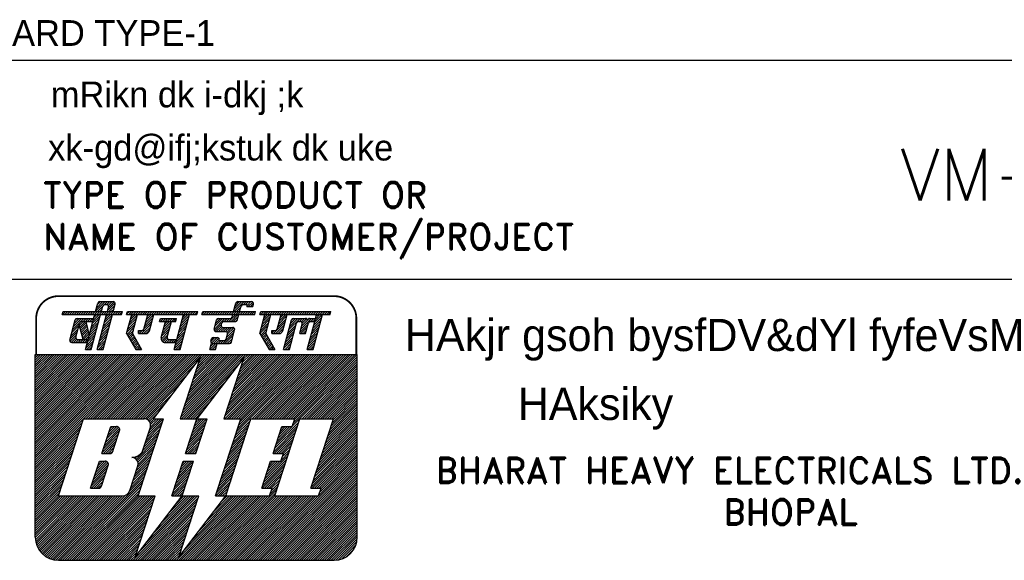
# Model space of a CAD drawing. Extents: x -26640 to -26430, y -165 to -17.
# Tile 4 of 7: x -26520 to -26482, y -142 to -121. Entities that reach past the tile are written whole.
import ezdxf
from ezdxf.enums import TextEntityAlignment as Align

# ---------------------------------------------------------------- set-up
doc = ezdxf.new("R2010")
doc.units = 0
doc.header["$MEASUREMENT"] = 0
doc.layers.get('0').update_dxf_attribs({"linetype": 'CONTINUOUS'})
doc.layers.add('TEXT', color=2, linetype='CONTINUOUS')
doc.styles.add('HINDI', font='hindi')
doc.styles.add('ROMAND', font='romand')
doc.styles.add('ROMANS', font='romans.shx')

# ---------------------------------------------------------------- blocks, each defined once
blk = doc.blocks.new('*X17')
at = {"color": 0}
for p, q in [((31.687, 28.505), (32.282, 29.1)), ((31.752, 28.747), (32.105, 29.1)), ((31.817, 28.988), (31.928, 29.1)), ((31.493, 27.781), (32.121, 28.409)), ((31.558, 28.022), (32.186, 28.651)), ((31.622, 28.264), (32.251, 28.892)), ((31.299, 27.056), (31.927, 27.685)), ((31.364, 27.298), (31.992, 27.926)), ((31.428, 27.539), (32.057, 28.168)), ((31.163, 26.39), (31.733, 26.96)), ((31.17, 26.573), (31.798, 27.202)), ((31.234, 26.815), (31.863, 27.443)), ((31.34, 26.39), (31.669, 26.719)), ((31.517, 26.39), (31.604, 26.477))]:
    blk.add_line(p, q, dxfattribs=at)
blk = doc.blocks.new('*X16')
at = {"color": 0}
for p, q in [((29.627, 27.682), (30.255, 28.31)), ((29.691, 27.924), (30.558, 28.79)), ((29.756, 28.165), (30.381, 28.79)), ((29.821, 28.407), (30.204, 28.79)), ((29.885, 28.648), (30.027, 28.79)), ((30.505, 28.56), (30.735, 28.79)), ((30.56, 27.731), (31.188, 28.36)), ((30.625, 27.973), (31.442, 28.79)), ((30.661, 28.54), (30.911, 28.79)), ((30.689, 28.214), (31.141, 28.666)), ((30.734, 28.436), (31.068, 28.77)), ((31.147, 28.672), (31.261, 28.787)), ((31.388, 28.56), (31.618, 28.79)), ((31.565, 28.56), (31.752, 28.747)), ((29.433, 26.958), (30.061, 27.586)), ((29.497, 27.199), (30.126, 27.828)), ((29.562, 27.441), (30.19, 28.069)), ((30.625, 27.62), (31.124, 28.118)), ((30.802, 27.62), (31.059, 27.877)), ((30.979, 27.62), (30.994, 27.635)), ((29.303, 26.475), (29.931, 27.103)), ((29.368, 26.716), (29.996, 27.345)), ((29.395, 26.39), (29.867, 26.862)), ((29.572, 26.39), (29.802, 26.62))]:
    blk.add_line(p, q, dxfattribs=at)
blk = doc.blocks.new('*X15')
at = {"color": 0}
for p, q in [((27.698, 28.582), (28.216, 29.1)), ((27.762, 28.823), (28.039, 29.1)), ((27.827, 29.064), (27.863, 29.1)), ((28.952, 28.599), (29.454, 29.1)), ((29.017, 28.84), (29.277, 29.1)), ((29.082, 29.082), (29.1, 29.1)), ((27.504, 27.857), (28.132, 28.485)), ((27.568, 28.099), (28.197, 28.727)), ((27.633, 28.34), (28.261, 28.968)), ((28.504, 27.62), (29.386, 28.503)), ((28.823, 28.116), (29.451, 28.744)), ((28.888, 28.357), (29.516, 28.986)), ((27.441, 27.618), (28.067, 28.244)), ((27.506, 27.506), (28.002, 28.002)), ((27.571, 27.394), (27.938, 27.761)), ((27.635, 27.282), (27.927, 27.573)), ((28.356, 27.649), (28.557, 27.85)), ((28.356, 27.825), (28.38, 27.85)), ((28.681, 27.62), (29.322, 28.261)), ((28.857, 27.62), (29.257, 28.02)), ((29.082, 27.667), (29.172, 27.758)), ((27.7, 27.17), (27.992, 27.461)), ((27.765, 27.058), (28.056, 27.349)), ((27.829, 26.946), (28.121, 27.237)), ((27.894, 26.833), (28.186, 27.125)), ((27.959, 26.721), (28.25, 27.013)), ((28.024, 26.609), (28.315, 26.901)), ((28.088, 26.497), (28.38, 26.789)), ((28.158, 26.39), (28.445, 26.677)), ((28.335, 26.39), (28.509, 26.565)), ((28.511, 26.39), (28.574, 26.453))]:
    blk.add_line(p, q, dxfattribs=at)
blk = doc.blocks.new('*X14')
at = {"color": 0}
for p, q in [((27.479, 29.247), (27.562, 29.33)), ((27.509, 29.1), (27.739, 29.33)), ((27.686, 29.1), (27.916, 29.33)), ((27.863, 29.1), (28.093, 29.33)), ((28.039, 29.1), (28.269, 29.33)), ((28.216, 29.1), (28.446, 29.33)), ((28.393, 29.1), (28.623, 29.33)), ((28.57, 29.1), (28.8, 29.33)), ((28.746, 29.1), (28.976, 29.33)), ((28.923, 29.1), (29.153, 29.33)), ((29.1, 29.1), (29.33, 29.33)), ((29.277, 29.1), (29.507, 29.33)), ((29.454, 29.1), (29.684, 29.33)), ((29.63, 29.1), (29.86, 29.33)), ((29.807, 29.1), (30.037, 29.33)), ((29.984, 29.1), (30.214, 29.33)), ((30.161, 29.1), (30.391, 29.33)), ((30.337, 29.1), (30.567, 29.33)), ((30.514, 29.1), (30.744, 29.33)), ((30.691, 29.1), (30.921, 29.33)), ((30.868, 29.1), (31.098, 29.33)), ((31.045, 29.1), (31.275, 29.33)), ((31.221, 29.1), (31.451, 29.33)), ((31.398, 29.1), (31.628, 29.33)), ((31.575, 29.1), (31.805, 29.33)), ((31.752, 29.1), (31.982, 29.33)), ((31.928, 29.1), (32.158, 29.33)), ((32.105, 29.1), (32.335, 29.33)), ((32.282, 29.1), (32.512, 29.33)), ((32.459, 29.1), (32.689, 29.33)), ((32.636, 29.1), (32.866, 29.33)), ((32.812, 29.1), (32.932, 29.22))]:
    blk.add_line(p, q, dxfattribs=at)
blk = doc.blocks.new('*X13')
at = {"color": 0}
for p, q in [((25.024, 28.56), (25.564, 29.1)), ((25.201, 28.56), (25.741, 29.1)), ((25.323, 29.035), (25.388, 29.1)), ((23.882, 27.948), (24.724, 28.79)), ((23.924, 27.813), (24.445, 28.334)), ((23.946, 28.188), (24.547, 28.79)), ((24.01, 28.43), (24.371, 28.79)), ((24.075, 28.671), (24.19, 28.787)), ((24.671, 28.56), (24.901, 28.79)), ((24.848, 28.56), (25.078, 28.79)), ((25.378, 28.56), (25.757, 28.939)), ((25.556, 28.561), (25.692, 28.697)), ((24.058, 27.77), (24.453, 28.166)), ((24.234, 27.77), (24.565, 28.101)), ((24.411, 27.77), (24.741, 28.1)), ((24.552, 26.85), (25.433, 27.731)), ((24.588, 27.77), (24.918, 28.1)), ((24.765, 27.77), (25.095, 28.1)), ((24.87, 27.344), (25.486, 27.961)), ((24.896, 27.724), (25.272, 28.1)), ((24.934, 27.586), (25.422, 28.073)), ((23.633, 26.992), (23.951, 27.31)), ((23.691, 27.227), (23.759, 27.294)), ((23.696, 26.878), (24.128, 27.31)), ((23.845, 26.85), (24.256, 27.261)), ((24.022, 26.85), (24.29, 27.118)), ((24.198, 26.85), (24.428, 27.08)), ((24.375, 26.85), (24.605, 27.08)), ((24.729, 26.85), (25.369, 27.49)), ((24.905, 26.85), (25.304, 27.248)), ((25.082, 26.85), (25.239, 27.007))]:
    blk.add_line(p, q, dxfattribs=at)
blk = doc.blocks.new('*X12')
at = {"color": 0}
for p, q in [((22.95, 29.137), (23.143, 29.33)), ((23.09, 29.1), (23.32, 29.33)), ((23.266, 29.1), (23.496, 29.33)), ((23.443, 29.1), (23.673, 29.33)), ((23.62, 29.1), (23.85, 29.33)), ((23.797, 29.1), (24.027, 29.33)), ((23.973, 29.1), (24.203, 29.33)), ((24.15, 29.1), (24.38, 29.33)), ((24.327, 29.1), (24.557, 29.33)), ((24.504, 29.1), (24.734, 29.33)), ((24.681, 29.1), (24.911, 29.33)), ((24.857, 29.1), (25.087, 29.33)), ((25.034, 29.1), (25.264, 29.33)), ((25.211, 29.1), (25.441, 29.33)), ((25.388, 29.1), (25.618, 29.33)), ((25.564, 29.1), (25.794, 29.33)), ((25.741, 29.1), (25.971, 29.33)), ((25.918, 29.1), (26.148, 29.33)), ((26.095, 29.1), (26.325, 29.33)), ((26.272, 29.1), (26.502, 29.33)), ((26.448, 29.1), (26.678, 29.33)), ((26.625, 29.1), (26.855, 29.33)), ((26.802, 29.1), (27.032, 29.33)), ((26.979, 29.1), (27.076, 29.197))]:
    blk.add_line(p, q, dxfattribs=at)
blk = doc.blocks.new('*X11')
at = {"color": 0}
for p, q in [((25.441, 29.33), (26.211, 30.1)), ((25.452, 29.518), (26.034, 30.1)), ((25.517, 29.759), (25.857, 30.1)), ((25.582, 30.002), (25.671, 30.091)), ((26.158, 29.87), (26.388, 30.1)), ((26.334, 29.87), (26.564, 30.1)), ((26.443, 29.802), (26.741, 30.1)), ((26.538, 29.72), (26.886, 30.068)), ((26.715, 29.72), (26.942, 29.948)), ((25.618, 29.33), (25.951, 29.663)), ((25.794, 29.33), (25.886, 29.422))]:
    blk.add_line(p, q, dxfattribs=at)
blk = doc.blocks.new('*X10')
at = {"color": 0}
for p, q in [((23.562, 26.39), (24.022, 26.85)), ((23.602, 26.607), (23.845, 26.85)), ((23.667, 26.849), (23.696, 26.878)), ((23.738, 26.39), (24.101, 26.753)), ((23.915, 26.39), (24.036, 26.511))]:
    blk.add_line(p, q, dxfattribs=at)
blk = doc.blocks.new('*X9')
at = {"color": 0}
for p, q in [((17.094, 29.115), (17.309, 29.33)), ((17.256, 29.1), (17.486, 29.33)), ((17.433, 29.1), (17.663, 29.33)), ((17.61, 29.1), (17.84, 29.33)), ((17.786, 29.1), (18.016, 29.33)), ((17.963, 29.1), (18.193, 29.33)), ((18.14, 29.1), (18.37, 29.33)), ((18.317, 29.1), (18.547, 29.33)), ((18.493, 29.1), (18.723, 29.33)), ((18.67, 29.1), (18.9, 29.33)), ((18.847, 29.1), (19.077, 29.33)), ((19.024, 29.1), (19.254, 29.33)), ((19.201, 29.1), (19.431, 29.33)), ((19.377, 29.1), (19.607, 29.33)), ((19.554, 29.1), (19.784, 29.33)), ((19.731, 29.1), (19.961, 29.33)), ((19.908, 29.1), (20.138, 29.33)), ((20.084, 29.1), (20.314, 29.33)), ((20.261, 29.1), (20.491, 29.33)), ((20.438, 29.1), (20.668, 29.33)), ((20.615, 29.1), (20.845, 29.33)), ((20.791, 29.1), (21.021, 29.33)), ((20.968, 29.1), (21.198, 29.33)), ((21.145, 29.1), (21.375, 29.33)), ((21.322, 29.1), (21.552, 29.33)), ((21.499, 29.1), (21.729, 29.33)), ((21.675, 29.1), (21.905, 29.33)), ((21.852, 29.1), (22.082, 29.33)), ((22.029, 29.1), (22.259, 29.33)), ((22.206, 29.1), (22.436, 29.33)), ((22.382, 29.1), (22.611, 29.329)), ((19.698, 28.713), (19.774, 28.79)), ((19.721, 28.56), (19.951, 28.79)), ((19.898, 28.56), (20.128, 28.79)), ((20.075, 28.56), (20.305, 28.79)), ((20.251, 28.56), (20.481, 28.79)), ((20.428, 28.56), (20.658, 28.79)), ((20.605, 28.56), (20.835, 28.79)), ((20.782, 28.56), (20.952, 28.73))]:
    blk.add_line(p, q, dxfattribs=at)
blk = doc.blocks.new('*X8')
at = {"color": 0}
for p, q in [((17.312, 28.449), (17.941, 29.077)), ((17.377, 28.691), (17.786, 29.1)), ((17.442, 28.932), (17.61, 29.1)), ((18.567, 28.466), (19.195, 29.095)), ((18.631, 28.708), (19.024, 29.1)), ((18.696, 28.949), (18.847, 29.1)), ((21.386, 28.634), (21.852, 29.1)), ((21.451, 28.876), (21.675, 29.1)), ((17.118, 27.725), (17.746, 28.353)), ((17.183, 27.966), (17.811, 28.594)), ((17.247, 28.208), (17.876, 28.836)), ((18.251, 27.62), (19.001, 28.37)), ((18.437, 27.983), (19.066, 28.612)), ((18.502, 28.225), (19.13, 28.853)), ((19.938, 27.893), (20.566, 28.521)), ((20.002, 28.134), (20.428, 28.56)), ((20.067, 28.376), (20.251, 28.56)), ((21.128, 27.668), (21.756, 28.297)), ((21.192, 27.91), (21.821, 28.538)), ((21.257, 28.151), (21.885, 28.78)), ((21.322, 28.393), (21.95, 29.021)), ((17.127, 27.556), (17.682, 28.112)), ((17.191, 27.444), (17.617, 27.87)), ((17.256, 27.332), (17.552, 27.629)), ((18.006, 27.728), (18.127, 27.85)), ((18.074, 27.62), (18.305, 27.851)), ((18.428, 27.62), (18.936, 28.129)), ((18.607, 27.622), (18.872, 27.887)), ((19.773, 27.197), (20.372, 27.797)), ((19.808, 27.41), (20.437, 28.038)), ((19.819, 27.067), (20.307, 27.555)), ((19.873, 27.651), (20.501, 28.28)), ((20.92, 26.93), (21.562, 27.572)), ((20.998, 27.185), (21.627, 27.814)), ((21.063, 27.427), (21.691, 28.055)), ((17.321, 27.22), (17.612, 27.512)), ((17.385, 27.108), (17.677, 27.4)), ((17.45, 26.996), (17.742, 27.288)), ((17.515, 26.884), (17.807, 27.176)), ((17.58, 26.772), (17.871, 27.064)), ((17.644, 26.66), (17.936, 26.952)), ((17.709, 26.548), (18.001, 26.839)), ((19.907, 26.978), (20.247, 27.318)), ((20.038, 26.932), (20.301, 27.195)), ((20.212, 26.93), (20.442, 27.16)), ((20.389, 26.93), (20.619, 27.16)), ((20.566, 26.93), (20.796, 27.16)), ((20.743, 26.93), (20.973, 27.16)), ((20.804, 26.461), (21.433, 27.089)), ((20.869, 26.702), (21.497, 27.331)), ((20.91, 26.39), (21.368, 26.848)), ((17.774, 26.436), (18.065, 26.727)), ((17.905, 26.39), (18.13, 26.615)), ((18.081, 26.39), (18.195, 26.503)), ((18.258, 26.39), (18.259, 26.391)), ((21.087, 26.39), (21.303, 26.606))]:
    blk.add_line(p, q, dxfattribs=at)
blk = doc.blocks.new('*X7')
at = {"color": 0}
for p, q in [((13.409, 28.259), (13.711, 28.56)), ((13.448, 28.121), (13.888, 28.56)), ((13.462, 28.488), (13.512, 28.538)), ((13.487, 27.983), (13.945, 28.441)), ((13.526, 27.845), (13.98, 28.299)), ((13.565, 27.707), (14.015, 28.157)), ((13.604, 27.57), (14.05, 28.015)), ((13.643, 27.432), (14.085, 27.873)), ((13.682, 27.294), (14.12, 27.731)), ((13.725, 27.16), (14.155, 27.59)), ((13.902, 27.16), (14.168, 27.426)), ((14.079, 27.16), (14.103, 27.184))]:
    blk.add_line(p, q, dxfattribs=at)
blk = doc.blocks.new('*X6')
at = {"color": 0}
for p, q in [((12.909, 27.935), (13.462, 28.488)), ((12.974, 28.177), (13.587, 28.79)), ((13.039, 28.418), (13.41, 28.79)), ((13.104, 28.66), (13.232, 28.788)), ((13.512, 28.538), (13.764, 28.79)), ((13.711, 28.56), (13.941, 28.79)), ((13.888, 28.56), (14.118, 28.79)), ((14.064, 28.56), (14.294, 28.79)), ((14.241, 28.56), (14.471, 28.79)), ((14.418, 28.56), (14.491, 28.633)), ((12.715, 27.211), (13.259, 27.755)), ((12.78, 27.452), (13.324, 27.997)), ((12.845, 27.694), (13.389, 28.238)), ((12.699, 27.018), (13.195, 27.514)), ((12.794, 26.936), (13.147, 27.289)), ((12.965, 26.93), (13.217, 27.182)), ((13.141, 26.93), (13.371, 27.16)), ((13.318, 26.93), (13.548, 27.16)), ((13.495, 26.93), (13.725, 27.16)), ((13.672, 26.93), (13.902, 27.16)), ((13.849, 26.93), (14.079, 27.16)), ((14.025, 26.93), (14.038, 26.943))]:
    blk.add_line(p, q, dxfattribs=at)
blk = doc.blocks.new('*X5')
at = {"color": 0}
for p, q in [((12.129, 29.1), (12.359, 29.33)), ((12.154, 29.301), (12.183, 29.33)), ((12.306, 29.1), (12.536, 29.33)), ((12.483, 29.1), (12.713, 29.33)), ((12.66, 29.1), (12.89, 29.33)), ((12.837, 29.1), (13.067, 29.33)), ((13.013, 29.1), (13.243, 29.33)), ((13.19, 29.1), (13.42, 29.33)), ((13.367, 29.1), (13.597, 29.33)), ((13.544, 29.1), (13.774, 29.33)), ((13.72, 29.1), (13.95, 29.33)), ((13.897, 29.1), (14.127, 29.33)), ((14.074, 29.1), (14.304, 29.33)), ((14.251, 29.1), (14.481, 29.33)), ((14.428, 29.1), (14.658, 29.33)), ((14.604, 29.1), (14.834, 29.33)), ((14.781, 29.1), (15.011, 29.33)), ((14.958, 29.1), (15.188, 29.33)), ((15.135, 29.1), (15.365, 29.33)), ((15.311, 29.1), (15.541, 29.33)), ((15.488, 29.1), (15.718, 29.33)), ((15.665, 29.1), (15.895, 29.33)), ((15.842, 29.1), (16.072, 29.33)), ((16.019, 29.1), (16.249, 29.33)), ((16.195, 29.1), (16.425, 29.33)), ((16.372, 29.1), (16.602, 29.33)), ((16.549, 29.1), (16.755, 29.306))]:
    blk.add_line(p, q, dxfattribs=at)
blk = doc.blocks.new('*X4')
at = {"color": 0}
for p, q in [((14.685, 29.358), (15.428, 30.1)), ((14.75, 29.599), (15.251, 30.1)), ((14.815, 29.841), (15.074, 30.1)), ((15.372, 29.868), (15.604, 30.1)), ((15.551, 29.87), (15.781, 30.1)), ((15.618, 29.407), (16.21, 29.999)), ((15.667, 29.809), (15.958, 30.1)), ((15.683, 29.648), (16.124, 30.089)), ((14.834, 29.33), (15.249, 29.745)), ((15.011, 29.33), (15.184, 29.503)), ((15.718, 29.33), (16.182, 29.794)), ((15.895, 29.33), (16.117, 29.552))]:
    blk.add_line(p, q, dxfattribs=at)
blk = doc.blocks.new('*X3')
at = {"color": 0}
for p, q in [((14.491, 28.633), (14.958, 29.1)), ((14.556, 28.875), (14.781, 29.1)), ((15.36, 28.441), (15.988, 29.069)), ((15.424, 28.683), (15.842, 29.1)), ((15.489, 28.924), (15.665, 29.1)), ((14.232, 27.667), (14.861, 28.296)), ((14.297, 27.909), (14.925, 28.537)), ((14.362, 28.15), (14.99, 28.779)), ((14.426, 28.392), (15.055, 29.02)), ((15.165, 27.717), (15.794, 28.345)), ((15.23, 27.958), (15.859, 28.586)), ((15.295, 28.2), (15.923, 28.828)), ((14.038, 26.943), (14.667, 27.571)), ((14.103, 27.184), (14.731, 27.813)), ((14.168, 27.426), (14.796, 28.054)), ((14.971, 26.992), (15.6, 27.621)), ((15.036, 27.234), (15.664, 27.862)), ((15.101, 27.475), (15.729, 28.103)), ((13.909, 26.46), (14.537, 27.088)), ((13.973, 26.701), (14.602, 27.33)), ((14.016, 26.39), (14.472, 26.847)), ((14.842, 26.509), (15.47, 27.138)), ((14.9, 26.39), (15.406, 26.896)), ((14.907, 26.751), (15.535, 27.379)), ((14.192, 26.39), (14.408, 26.605)), ((15.076, 26.39), (15.341, 26.655)), ((15.253, 26.39), (15.276, 26.413))]:
    blk.add_line(p, q, dxfattribs=at)
blk = doc.blocks.new('*X2')
at = {"color": 0}
for p, q in [((10, 17.425), (18.575, 26)), ((10, 17.601), (18.399, 26)), ((10, 17.778), (18.222, 26)), ((10, 17.955), (18.045, 26)), ((10, 18.132), (17.868, 26)), ((10, 18.309), (17.691, 26)), ((10, 18.485), (17.515, 26)), ((10, 18.662), (17.338, 26)), ((10, 18.839), (17.161, 26)), ((10, 19.016), (16.984, 26)), ((10, 19.192), (16.808, 26)), ((10, 19.369), (16.631, 26)), ((10, 19.546), (16.454, 26)), ((10, 19.723), (16.277, 26)), ((10, 19.899), (16.101, 26)), ((10, 20.076), (15.924, 26)), ((10, 20.253), (15.747, 26)), ((10, 20.43), (15.57, 26)), ((10, 20.607), (15.393, 26)), ((10, 20.783), (15.217, 26)), ((10, 20.96), (15.04, 26)), ((10, 21.137), (14.863, 26)), ((10, 21.314), (14.686, 26)), ((10, 21.49), (14.51, 26)), ((10, 21.667), (14.333, 26)), ((10, 21.844), (14.156, 26)), ((10, 22.021), (13.979, 26)), ((10, 22.198), (13.802, 26)), ((10, 22.374), (13.626, 26)), ((10, 22.551), (13.449, 26)), ((10, 22.728), (13.272, 26)), ((10, 22.905), (13.095, 26)), ((10, 23.081), (12.919, 26)), ((10, 23.258), (12.742, 26)), ((10, 23.435), (12.565, 26)), ((10, 23.612), (12.388, 26)), ((10, 23.789), (12.211, 26)), ((10, 23.965), (12.035, 26)), ((10, 24.142), (11.858, 26)), ((10, 24.319), (11.681, 26)), ((10, 24.496), (11.504, 26)), ((10, 24.672), (11.328, 26)), ((10, 24.849), (11.151, 26)), ((10, 25.026), (10.974, 26)), ((10, 25.203), (10.797, 26)), ((10, 25.38), (10.62, 26)), ((10, 25.556), (10.444, 26)), ((10, 25.733), (10.267, 26)), ((10, 25.91), (10.09, 26)), ((13.752, 21), (18.752, 26)), ((13.929, 21), (18.929, 26)), ((14.106, 21), (19.106, 26)), ((14.282, 21), (19.282, 26)), ((14.459, 21), (19.459, 26)), ((14.636, 21), (19.636, 26)), ((14.813, 21), (19.813, 26)), ((14.99, 21), (19.99, 26)), ((15.166, 21), (20.166, 26)), ((15.343, 21), (20.343, 26)), ((15.52, 21), (20.52, 26)), ((15.697, 21), (20.697, 26)), ((15.873, 21), (20.873, 26)), ((16.05, 21), (21.05, 26)), ((16.227, 21), (21.227, 26)), ((16.404, 21), (21.404, 26)), ((16.581, 21), (21.581, 26)), ((16.757, 21), (21.757, 26)), ((16.934, 21), (21.934, 26)), ((17.111, 21), (22.111, 26)), ((17.288, 21), (22.288, 26)), ((17.464, 21), (22.464, 26)), ((17.641, 21), (22.641, 26)), ((17.818, 21), (22.818, 26)), ((17.995, 21), (22.995, 26)), ((21.285, 21.108), (26.177, 26)), ((21.354, 21), (26.354, 26)), ((21.37, 21.37), (26, 26)), ((21.455, 21.631), (25.823, 26)), ((21.54, 21.893), (25.646, 26)), ((21.625, 22.155), (25.47, 26)), ((21.71, 22.417), (25.293, 26)), ((21.795, 22.679), (25.116, 26)), ((21.88, 22.941), (24.939, 26)), ((21.965, 23.203), (24.763, 26)), ((22.05, 23.464), (24.586, 26)), ((22.135, 23.726), (24.409, 26)), ((22.22, 23.988), (24.232, 26)), ((22.306, 24.25), (24.055, 26)), ((22.391, 24.512), (23.879, 26)), ((22.476, 24.774), (23.702, 26)), ((22.561, 25.036), (23.525, 26)), ((22.646, 25.298), (23.348, 26)), ((22.731, 25.559), (23.172, 26)), ((24.704, 21.169), (29.536, 26)), ((24.712, 21), (29.712, 26)), ((24.789, 21.431), (29.359, 26)), ((24.875, 21.693), (29.182, 26)), ((24.889, 21), (29.889, 26)), ((24.96, 21.954), (29.005, 26)), ((25.045, 22.216), (28.828, 26)), ((25.066, 21), (30.066, 26)), ((25.13, 22.478), (28.652, 26)), ((25.215, 22.74), (28.475, 26)), ((25.243, 21), (30.243, 26)), ((25.3, 23.002), (28.298, 26)), ((25.385, 23.264), (28.121, 26)), ((25.419, 21), (30.419, 26)), ((25.47, 23.526), (27.945, 26)), ((25.555, 23.787), (27.768, 26)), ((25.596, 21), (30.596, 26)), ((25.609, 19.952), (31.657, 26)), ((25.64, 24.049), (27.591, 26)), ((25.694, 20.214), (31.48, 26)), ((25.725, 24.311), (27.414, 26)), ((25.773, 21), (30.773, 26)), ((25.779, 20.476), (31.303, 26)), ((25.81, 24.573), (27.237, 26)), ((25.864, 20.738), (31.127, 26)), ((25.896, 24.835), (27.061, 26)), ((25.949, 21), (30.95, 26)), ((25.981, 25.097), (26.884, 26)), ((26.066, 25.359), (26.707, 26)), ((26.151, 25.62), (26.53, 26)), ((26.834, 21), (31.834, 26)), ((27.01, 21), (32.01, 26)), ((27.187, 21), (32.187, 26)), ((27.364, 21), (32.364, 26)), ((27.541, 21), (32.541, 26)), ((27.718, 21), (32.718, 26)), ((27.894, 21), (32.894, 26)), ((28.071, 21), (33.071, 26)), ((28.248, 21), (33.248, 26)), ((28.425, 21), (33.425, 26)), ((28.601, 21), (33.601, 26)), ((28.778, 21), (33.778, 26)), ((28.955, 21), (33.955, 26)), ((29.132, 21), (34.132, 26)), ((29.309, 21), (34.309, 26)), ((29.485, 21), (34.485, 26)), ((29.662, 21), (34.662, 26)), ((29.839, 21), (34.839, 26)), ((21.53, 21), (25.905, 25.375)), ((29.959, 20.413), (35, 25.454)), ((30.016, 21), (35, 25.984)), ((30.044, 20.675), (35, 25.631)), ((30.129, 20.936), (35, 25.808)), ((30.723, 21), (35, 25.277)), ((18.172, 21), (22.369, 25.198)), ((21.707, 21), (25.323, 24.616)), ((30.899, 21), (35, 25.101)), ((31.076, 21), (35, 24.924)), ((31.253, 21), (35, 24.747)), ((31.43, 21), (35, 24.57)), ((18.348, 21), (21.787, 24.439)), ((21.884, 21), (24.741, 23.857)), ((31.607, 21), (35, 24.393)), ((31.783, 21), (35, 24.217)), ((31.96, 21), (35, 24.04)), ((32.137, 21), (35, 23.863)), ((18.521, 20.996), (21.205, 23.68)), ((22.061, 21), (24.159, 23.098)), ((32.314, 21), (35, 23.686)), ((32.49, 21), (35, 23.51)), ((32.667, 21), (35, 23.333)), ((32.844, 21), (35, 23.156)), ((33.021, 21), (35, 22.979)), ((18.661, 20.959), (20.623, 22.921)), ((22.237, 21), (23.577, 22.34)), ((32.871, 20.143), (35, 22.272)), ((32.956, 20.405), (35, 22.449)), ((33.041, 20.667), (35, 22.626)), ((33.126, 20.929), (35, 22.802)), ((18.771, 20.892), (20.041, 22.163)), ((22.414, 21), (22.995, 21.581)), ((32.531, 19.096), (35, 21.565)), ((32.616, 19.358), (35, 21.742)), ((32.701, 19.619), (35, 21.919)), ((32.786, 19.881), (35, 22.095)), ((10, 17.248), (13.748, 20.996)), ((10, 17.071), (13.663, 20.734)), ((18.684, 19.568), (19.869, 20.753)), ((18.769, 19.83), (19.939, 21)), ((18.854, 20.092), (19.763, 21)), ((18.859, 20.803), (19.459, 21.404)), ((18.923, 20.691), (19.232, 21)), ((18.939, 20.354), (19.586, 21)), ((18.959, 20.55), (19.409, 21)), ((22.104, 19.629), (23.289, 20.814)), ((22.189, 19.891), (23.298, 21)), ((22.274, 20.153), (23.121, 21)), ((22.359, 20.415), (22.945, 21)), ((22.444, 20.677), (22.768, 21)), ((22.53, 20.939), (22.591, 21)), ((25.524, 19.69), (26.709, 20.875)), ((28.689, 18.966), (30.466, 20.743)), ((32.105, 17.786), (35, 20.681)), ((32.19, 18.048), (35, 20.858)), ((32.276, 18.31), (35, 21.035)), ((32.361, 18.572), (35, 21.211)), ((32.446, 18.834), (35, 21.388)), ((10, 16.894), (13.578, 20.472)), ((10, 16.718), (13.493, 20.211)), ((10, 16.541), (13.408, 19.949)), ((18.429, 18.783), (19.614, 19.968)), ((18.514, 19.044), (19.699, 20.229)), ((18.599, 19.306), (19.784, 20.491)), ((21.849, 18.844), (23.034, 20.029)), ((21.934, 19.106), (23.119, 20.291)), ((22.019, 19.367), (23.204, 20.552)), ((25.269, 18.905), (26.454, 20.09)), ((25.354, 19.167), (26.539, 20.352)), ((25.439, 19.428), (26.624, 20.614)), ((28.518, 18.442), (30.296, 20.22)), ((28.553, 18.3), (30.211, 19.958)), ((28.604, 18.704), (30.381, 20.482)), ((28.774, 19.228), (29.946, 20.4)), ((28.859, 19.49), (29.769, 20.4)), ((28.944, 19.751), (29.592, 20.4)), ((29.029, 20.013), (29.416, 20.4)), ((29.114, 20.275), (29.239, 20.4)), ((31.765, 16.739), (35, 19.974)), ((31.85, 17.001), (35, 20.151)), ((31.935, 17.263), (35, 20.328)), ((32.02, 17.525), (35, 20.504)), ((10, 16.364), (13.323, 19.687)), ((10, 16.187), (13.238, 19.425)), ((10, 16.01), (13.153, 19.163)), ((17.847, 17.847), (19.444, 19.444)), ((17.922, 17.745), (19.359, 19.182)), ((18.344, 18.521), (19.529, 19.706)), ((21.679, 18.32), (22.864, 19.505)), ((21.764, 18.582), (22.949, 19.767)), ((21.836, 18.3), (22.779, 19.243)), ((25.013, 18.119), (26.199, 19.304)), ((25.099, 18.381), (26.284, 19.566)), ((25.184, 18.643), (26.369, 19.828)), ((28.73, 18.3), (30.126, 19.696)), ((28.907, 18.3), (30.041, 19.434)), ((29.083, 18.3), (29.956, 19.172)), ((31.425, 15.692), (35, 19.267)), ((31.51, 15.953), (35, 19.444)), ((31.595, 16.215), (35, 19.62)), ((31.68, 16.477), (35, 19.797)), ((10, 15.834), (13.068, 18.901)), ((10, 15.657), (12.982, 18.639)), ((10, 15.48), (12.897, 18.377)), ((17.919, 17.211), (19.104, 18.396)), ((17.972, 17.619), (19.274, 18.92)), ((17.984, 17.454), (19.189, 18.658)), ((22.012, 18.3), (22.694, 18.981)), ((22.189, 18.3), (22.609, 18.719)), ((22.366, 18.3), (22.523, 18.458)), ((24.758, 17.334), (25.943, 18.519)), ((24.843, 17.595), (26.028, 18.781)), ((24.928, 17.857), (26.113, 19.042)), ((29.108, 17.794), (29.7, 18.387)), ((29.193, 18.056), (29.785, 18.649)), ((29.26, 18.3), (29.871, 18.91)), ((31.51, 15.6), (35, 19.09)), ((31.687, 15.6), (35, 18.913)), ((31.863, 15.6), (35, 18.737)), ((32.04, 15.6), (35, 18.56)), ((32.184, 15.567), (35, 18.383)), ((10, 15.303), (12.812, 18.116)), ((10, 15.127), (12.727, 17.854)), ((10, 14.95), (12.642, 17.592)), ((17.626, 17.98), (17.658, 18.011)), ((17.663, 16.426), (18.848, 17.611)), ((17.748, 16.688), (18.933, 17.873)), ((17.749, 17.926), (17.909, 18.086)), ((17.833, 16.95), (19.018, 18.135)), ((21.083, 16.487), (22.268, 17.672)), ((21.168, 16.749), (22.119, 17.7)), ((21.253, 17.011), (21.943, 17.7)), ((21.338, 17.273), (21.766, 17.7)), ((21.423, 17.534), (21.589, 17.7)), ((24.503, 16.548), (25.688, 17.733)), ((24.588, 16.81), (25.773, 17.995)), ((24.673, 17.072), (25.858, 18.257)), ((27.147, 10), (35, 17.853)), ((27.324, 10), (35, 17.676)), ((27.668, 15.824), (29.445, 17.601)), ((27.753, 16.085), (29.53, 17.863)), ((27.838, 16.347), (29.615, 18.125)), ((27.923, 16.609), (29.014, 17.7)), ((28.008, 16.871), (28.837, 17.7)), ((28.093, 17.133), (28.66, 17.7)), ((28.178, 17.395), (28.483, 17.7)), ((28.263, 17.657), (28.307, 17.7)), ((32.014, 15.044), (35, 18.029)), ((32.099, 15.305), (35, 18.206)), ((10, 14.773), (12.557, 17.33)), ((10, 14.596), (12.472, 17.068)), ((17.408, 15.64), (18.593, 16.825)), ((17.493, 15.902), (18.678, 17.087)), ((17.578, 16.164), (18.763, 17.349)), ((20.828, 15.701), (22.013, 16.886)), ((20.913, 15.963), (22.098, 17.148)), ((20.998, 16.225), (22.183, 17.41)), ((24.248, 15.762), (25.433, 16.947)), ((24.333, 16.024), (25.518, 17.209)), ((24.418, 16.286), (25.603, 17.471)), ((27.501, 10), (35, 17.499)), ((27.621, 15.6), (29.36, 17.339)), ((27.678, 10), (35, 17.322)), ((27.798, 15.6), (29.275, 17.077)), ((27.854, 10), (35, 17.146)), ((28.031, 10), (35, 16.969)), ((10, 14.419), (12.387, 16.806)), ((10, 14.243), (12.302, 16.544)), ((10, 14.066), (12.217, 16.283)), ((12.121, 10), (18.423, 16.302)), ((17.321, 15.376), (18.508, 16.563)), ((20.657, 15), (21.758, 16.101)), ((20.658, 15.178), (21.843, 16.363)), ((20.743, 15.44), (21.928, 16.625)), ((24.016, 15), (25.178, 16.162)), ((24.078, 15.239), (25.263, 16.424)), ((24.163, 15.501), (25.348, 16.686)), ((27.974, 15.6), (29.19, 16.816)), ((28.151, 15.6), (29.105, 16.554)), ((28.208, 10), (35, 16.792)), ((28.328, 15.6), (29.02, 16.292)), ((28.385, 10), (35, 16.615)), ((28.562, 10), (35, 16.438)), ((28.738, 10), (35, 16.262)), ((28.915, 10), (35, 16.085)), ((10, 13.889), (12.132, 16.021)), ((10, 13.712), (12.047, 15.759)), ((10, 13.536), (11.961, 15.497)), ((12.298, 10), (18.338, 16.04)), ((12.475, 10), (18.253, 15.778)), ((12.652, 10), (18.168, 15.516)), ((20.834, 15), (21.673, 15.839)), ((21.01, 15), (21.588, 15.577)), ((21.187, 15), (21.502, 15.315)), ((23.258, 10), (28.764, 15.506)), ((24.192, 15), (25.092, 15.9)), ((24.369, 15), (25.007, 15.638)), ((24.546, 15), (24.922, 15.376)), ((28.257, 15.176), (28.85, 15.768)), ((28.342, 15.437), (28.935, 16.03)), ((29.092, 10), (35, 15.908)), ((29.269, 10), (35, 15.731)), ((29.445, 10), (35, 15.555)), ((29.622, 10), (35, 15.378)), ((10, 13.359), (11.876, 15.235)), ((10, 11.768), (13.232, 15)), ((10, 11.945), (13.055, 15)), ((10, 12.121), (12.879, 15)), ((10, 12.298), (12.702, 15)), ((10, 12.475), (12.525, 15)), ((10, 12.652), (12.348, 15)), ((10, 12.828), (12.172, 15)), ((10, 13.005), (11.995, 15)), ((10, 13.182), (11.818, 15)), ((10.011, 11.602), (13.409, 15)), ((10.035, 11.449), (13.586, 15)), ((10.069, 11.306), (13.763, 15)), ((10.113, 11.173), (13.939, 15)), ((10.164, 11.048), (14.116, 15)), ((10.224, 10.931), (14.293, 15)), ((10.29, 10.82), (14.47, 15)), ((10.363, 10.716), (14.646, 15)), ((10.442, 10.619), (14.823, 15)), ((10.527, 10.527), (15, 15)), ((10.619, 10.442), (15.177, 15)), ((10.716, 10.363), (15.354, 15)), ((10.82, 10.29), (15.53, 15)), ((10.931, 10.224), (15.707, 15)), ((11.048, 10.164), (15.884, 15)), ((11.173, 10.113), (16.061, 15)), ((11.306, 10.069), (16.237, 15)), ((11.449, 10.035), (16.414, 15)), ((11.602, 10.011), (16.591, 15)), ((11.768, 10), (16.768, 15)), ((11.945, 10), (16.988, 15.043)), ((12.828, 10), (18.083, 15.254)), ((13.005, 10), (18.005, 15)), ((13.182, 10), (18.182, 15)), ((13.359, 10), (18.359, 15)), ((13.536, 10), (18.536, 15)), ((13.712, 10), (18.712, 15)), ((13.889, 10), (18.889, 15)), ((14.066, 10), (19.066, 15)), ((14.243, 10), (19.243, 15)), ((14.419, 10), (19.243, 14.823)), ((14.596, 10), (19.157, 14.561)), ((17.601, 10), (22.601, 15)), ((17.778, 10), (22.662, 14.884)), ((17.955, 10), (22.577, 14.622)), ((18.027, 10.602), (22.425, 15)), ((18.609, 11.361), (22.248, 15)), ((19.191, 12.12), (22.071, 15)), ((19.773, 12.878), (21.894, 15)), ((20.355, 13.637), (21.718, 15)), ((20.937, 14.396), (21.541, 15)), ((20.96, 10), (25.96, 15)), ((21.137, 10), (26.137, 15)), ((21.314, 10), (26.314, 15)), ((21.364, 15), (21.417, 15.053)), ((21.49, 10), (26.49, 15)), ((21.562, 10.779), (25.783, 15)), ((21.667, 10), (26.667, 15)), ((21.844, 10), (26.844, 15)), ((22.021, 10), (27.021, 15)), ((22.144, 11.538), (25.607, 15)), ((22.198, 10), (27.198, 15)), ((22.374, 10), (27.374, 15)), ((22.551, 10), (27.551, 15)), ((22.726, 12.297), (25.43, 15)), ((22.728, 10), (27.728, 15)), ((22.905, 10), (27.905, 15)), ((23.081, 10), (28.081, 15)), ((23.308, 13.055), (25.253, 15)), ((23.435, 10), (28.679, 15.244)), ((23.612, 10), (28.612, 15)), ((23.789, 10), (28.789, 15)), ((23.89, 13.814), (25.076, 15)), ((23.965, 10), (28.965, 15)), ((24.142, 10), (29.142, 15)), ((24.319, 10), (29.319, 15)), ((24.472, 14.573), (24.899, 15)), ((24.496, 10), (29.496, 15)), ((24.672, 10), (29.672, 15)), ((24.723, 15), (24.837, 15.114)), ((24.849, 10), (29.849, 15)), ((25.026, 10), (30.026, 15)), ((25.203, 10), (30.203, 15)), ((25.38, 10), (30.38, 15)), ((25.556, 10), (30.556, 15)), ((25.733, 10), (30.733, 15)), ((25.91, 10), (30.91, 15)), ((26.087, 10), (31.087, 15)), ((26.263, 10), (31.263, 15)), ((26.44, 10), (31.44, 15)), ((26.617, 10), (31.617, 15)), ((26.794, 10), (31.794, 15)), ((26.971, 10), (31.971, 15)), ((29.799, 10), (35, 15.201)), ((29.976, 10), (35, 15.024)), ((30.153, 10), (35, 14.847)), ((30.329, 10), (35, 14.671)), ((14.773, 10), (19.072, 14.299)), ((14.95, 10), (18.987, 14.038)), ((15.127, 10), (18.902, 13.776)), ((18.132, 10), (22.492, 14.36)), ((18.309, 10), (22.407, 14.099)), ((18.485, 10), (22.322, 13.837)), ((30.506, 10), (35, 14.494)), ((30.683, 10), (35, 14.317)), ((30.86, 10), (35, 14.14)), ((31.036, 10), (35, 13.964)), ((31.213, 10), (35, 13.787)), ((15.303, 10), (18.817, 13.514)), ((15.48, 10), (18.732, 13.252)), ((18.662, 10), (22.237, 13.575)), ((18.839, 10), (22.152, 13.313)), ((19.016, 10), (22.067, 13.051)), ((31.39, 10), (35, 13.61)), ((31.567, 10), (35, 13.433)), ((31.744, 10), (35, 13.256)), ((31.92, 10), (35, 13.08)), ((15.657, 10), (18.647, 12.99)), ((15.834, 10), (18.562, 12.728)), ((16.01, 10), (18.477, 12.466)), ((19.192, 10), (21.982, 12.789)), ((19.369, 10), (21.897, 12.527)), ((19.546, 10), (21.812, 12.266)), ((32.097, 10), (35, 12.903)), ((32.274, 10), (35, 12.726)), ((32.451, 10), (35, 12.549)), ((32.627, 10), (35, 12.373)), ((16.187, 10), (18.392, 12.205)), ((16.364, 10), (18.307, 11.943)), ((16.541, 10), (18.222, 11.681)), ((19.723, 10), (21.726, 12.004)), ((19.899, 10), (21.641, 11.742)), ((20.076, 10), (21.556, 11.48)), ((32.804, 10), (35, 12.196)), ((32.981, 10), (35, 12.019)), ((33.158, 10), (35, 11.842)), ((33.34, 10.005), (34.995, 11.66)), ((16.718, 10), (18.136, 11.419)), ((16.894, 10), (18.051, 11.157)), ((17.071, 10), (17.966, 10.895)), ((20.253, 10), (21.471, 11.218)), ((20.43, 10), (21.386, 10.956)), ((33.545, 10.033), (34.967, 11.455)), ((33.786, 10.098), (34.902, 11.214)), ((34.114, 10.25), (34.75, 10.886)), ((17.248, 10), (17.881, 10.633)), ((17.425, 10), (17.796, 10.371)), ((20.607, 10), (21.301, 10.694)), ((20.783, 10), (21.216, 10.433))]:
    blk.add_line(p, q, dxfattribs=at)
blk = doc.blocks.new('*X1')
at = {"color": 0}
for p, q in [((15.368, 18.904), (16.553, 20.088)), ((15.454, 19.166), (16.539, 20.251)), ((15.539, 19.428), (16.461, 20.35)), ((15.624, 19.69), (16.333, 20.399)), ((15.709, 19.951), (16.157, 20.4)), ((15.794, 20.213), (15.981, 20.4)), ((15.198, 18.38), (16.383, 19.565)), ((15.283, 18.642), (16.468, 19.827)), ((15.295, 18.3), (16.298, 19.303)), ((15.472, 18.3), (16.213, 19.042)), ((15.648, 18.3), (16.128, 18.78)), ((15.828, 18.303), (16.043, 18.518)), ((14.603, 16.547), (15.642, 17.587)), ((14.688, 16.809), (15.55, 17.671)), ((14.773, 17.071), (15.402, 17.7)), ((14.858, 17.333), (15.225, 17.7)), ((14.943, 17.595), (15.048, 17.7)), ((14.347, 15.762), (15.533, 16.947)), ((14.433, 16.024), (15.618, 17.209)), ((14.518, 16.285), (15.683, 17.451)), ((14.363, 15.6), (15.447, 16.685)), ((14.539, 15.6), (15.362, 16.423)), ((14.716, 15.6), (15.277, 16.161)), ((14.893, 15.6), (15.192, 15.899))]:
    blk.add_line(p, q, dxfattribs=at)
blk = doc.blocks.new('MONO1')
for p, q in [((7.178, 24.077), (7.354, 24.736)), ((7.499, 24.847), (8.569, 24.847)), ((7.638, 24.077), (7.753, 24.506)), ((7.898, 24.617), (8.047, 24.617)), ((8.558, 24.077), (8.713, 24.658)), ((17.902, 24.077), (18.078, 24.736)), ((18.223, 24.847), (19.292, 24.847)), ((18.362, 24.077), (18.477, 24.506)), ((18.621, 24.617), (18.869, 24.617)), ((18.926, 24.467), (18.941, 24.523)), ((18.926, 24.467), (19.386, 24.467)), ((19.386, 24.467), (19.437, 24.658)), ((4.6, 23.847), (4.662, 24.077)), ((4.6, 23.847), (7.116, 23.847)), ((4.662, 24.077), (7.178, 24.077)), ((6.85, 21.137), (7.576, 23.847)), ((7.033, 23.537), (7.116, 23.847)), ((7.116, 23.847), (7.576, 23.847)), ((7.178, 24.077), (7.638, 24.077)), ((7.31, 21.137), (8.036, 23.847)), ((7.576, 23.847), (8.036, 23.847)), ((7.638, 24.077), (8.098, 24.077)), ((7.77, 21.137), (8.496, 23.847)), ((8.036, 23.847), (8.496, 23.847)), ((8.098, 24.077), (8.192, 24.428)), ((8.098, 24.077), (8.558, 24.077)), ((8.496, 23.847), (9.2, 23.847)), ((8.558, 24.077), (9.262, 24.077)), ((9.2, 23.847), (9.262, 24.077)), ((9.59, 23.847), (9.652, 24.077)), ((9.59, 22.367), (9.987, 23.847)), ((9.59, 23.847), (9.987, 23.847)), ((9.652, 24.077), (15.112, 24.077)), ((9.987, 23.847), (10.447, 23.847)), ((10.05, 22.367), (10.447, 23.847)), ((10.447, 23.847), (11.237, 23.847)), ((10.931, 22.708), (11.237, 23.847)), ((11.237, 23.847), (11.697, 23.847)), ((11.36, 22.589), (11.697, 23.847)), ((11.697, 23.847), (14.011, 23.847)), ((13.285, 21.137), (14.011, 23.847)), ((13.745, 21.137), (14.471, 23.847)), ((14.011, 23.847), (14.471, 23.847)), ((14.471, 23.847), (15.05, 23.847)), ((15.05, 23.847), (15.112, 24.077)), ((15.44, 23.847), (15.502, 24.077)), ((15.44, 23.847), (17.84, 23.847)), ((15.502, 24.077), (17.902, 24.077)), ((17.787, 23.648), (17.84, 23.847)), ((17.84, 23.847), (18.3, 23.847)), ((17.902, 24.077), (18.362, 24.077)), ((18.185, 23.418), (18.3, 23.847)), ((18.3, 23.847), (19.55, 23.847)), ((18.362, 24.077), (19.612, 24.077)), ((19.55, 23.847), (19.612, 24.077)), ((19.94, 23.847), (20.002, 24.077)), ((19.94, 22.367), (20.337, 23.847)), ((19.94, 23.847), (20.337, 23.847)), ((20.002, 24.077), (25.462, 24.077)), ((20.337, 23.847), (20.797, 23.847)), ((20.4, 22.367), (20.797, 23.847)), ((20.797, 23.847), (21.587, 23.847)), ((21.281, 22.708), (21.587, 23.847)), ((21.587, 23.847), (22.047, 23.847)), ((21.71, 22.589), (22.047, 23.847)), ((22.047, 23.847), (24.347, 23.847)), ((24.08, 21.137), (24.807, 23.847)), ((24.264, 23.537), (24.347, 23.847)), ((24.347, 23.847), (24.807, 23.847)), ((24.807, 23.847), (25.4, 23.847)), ((25.4, 23.847), (25.462, 24.077)), ((5.191, 21.866), (5.609, 23.426)), ((5.651, 22.096), (5.902, 23.033)), ((5.753, 23.537), (7.033, 23.537)), ((5.902, 23.033), (5.945, 23.196)), ((6.22, 21.907), (5.902, 23.033)), ((6.09, 23.307), (6.416, 23.307)), ((6.416, 23.307), (6.971, 23.307)), ((6.416, 23.307), (6.682, 22.226)), ((6.682, 22.226), (6.971, 23.307)), ((6.971, 23.307), (7.033, 23.537)), ((12.157, 23.307), (12.218, 23.537)), ((12.157, 23.307), (12.617, 23.307)), ((12.218, 23.537), (13.468, 23.537)), ((12.281, 22.055), (12.617, 23.307)), ((12.617, 23.307), (13.077, 23.307)), ((12.752, 22.096), (13.077, 23.307)), ((13.077, 23.307), (13.407, 23.307)), ((13.407, 23.307), (13.468, 23.537)), ((16.384, 22.706), (16.577, 23.426)), ((16.722, 23.537), (17.642, 23.537)), ((16.933, 23.036), (16.976, 23.196)), ((17.12, 23.307), (18.04, 23.307)), ((21.78, 21.137), (22.394, 23.426)), ((22.24, 21.137), (22.792, 23.196)), ((22.539, 23.537), (23.494, 23.537)), ((22.937, 23.307), (23.086, 23.307)), ((23.03, 22.367), (23.231, 23.118)), ((23.49, 22.367), (23.712, 23.196)), ((23.62, 21.137), (24.202, 23.307)), ((23.644, 23.386), (23.644, 23.387)), ((23.644, 23.386), (23.644, 23.387)), ((23.794, 23.537), (24.264, 23.537)), ((23.857, 23.307), (24.202, 23.307)), ((24.202, 23.307), (24.264, 23.537)), ((6.596, 21.907), (6.682, 22.226)), ((9.59, 22.367), (10.3, 21.137)), ((10.05, 22.367), (10.76, 21.137)), ((10.506, 22.367), (10.506, 22.597)), ((10.506, 22.597), (10.787, 22.597)), ((10.506, 22.367), (11.07, 22.367)), ((16.529, 22.517), (17.288, 22.517)), ((17.078, 22.847), (17.837, 22.847)), ((17.329, 21.938), (17.433, 22.328)), ((17.727, 21.708), (17.981, 22.658)), ((19.94, 22.367), (20.65, 21.137)), ((20.4, 22.367), (21.11, 21.137)), ((20.856, 22.597), (21.137, 22.597)), ((20.856, 22.367), (20.856, 22.597)), ((20.856, 22.367), (21.42, 22.367)), ((23.03, 22.367), (23.49, 22.367)), ((5.335, 21.677), (6.535, 21.677)), ((5.795, 21.907), (6.22, 21.907)), ((6.22, 21.907), (6.596, 21.907)), ((6.39, 21.137), (6.596, 21.907)), ((12.571, 21.677), (13.43, 21.677)), ((12.897, 21.907), (13.491, 21.907)), ((16.044, 21.137), (16.178, 21.639)), ((16.138, 21.786), (16.181, 21.946)), ((16.283, 21.597), (16.627, 21.597)), ((16.325, 22.057), (16.646, 22.057)), ((16.504, 21.137), (16.627, 21.597)), ((16.627, 21.597), (17.582, 21.597)), ((16.78, 21.827), (16.791, 21.868)), ((16.78, 21.827), (17.184, 21.827)), ((2.5, 20.747), (27.5, 20.747)), ((2.5, 6.547), (2.5, 20.747)), ((6.39, 21.137), (6.85, 21.137)), ((7.31, 21.137), (7.77, 21.137)), ((10.3, 21.137), (10.76, 21.137)), ((13.285, 21.137), (13.745, 21.137)), ((16.044, 21.137), (16.504, 21.137)), ((20.65, 21.137), (21.11, 21.137)), ((20.65, 21.137), (21.11, 21.137)), ((21.78, 21.137), (22.24, 21.137)), ((23.62, 21.137), (24.08, 21.137)), ((27.5, 6.547), (27.5, 20.747)), ((15.293, 20.497), (11.65, 15.747)), ((15.293, 20.497), (13.75, 15.747)), ((18.693, 20.497), (15.05, 15.747)), ((18.693, 20.497), (17.15, 15.747)), ((4.3, 9.747), (6.25, 15.747)), ((6.25, 15.747), (10.961, 15.747)), ((10.5, 9.747), (12.45, 15.747)), ((11.65, 15.747), (12.45, 15.747)), ((13.75, 15.747), (15.85, 15.747)), ((14.172, 13.047), (15.05, 15.747)), ((14.972, 13.047), (15.85, 15.747)), ((16.5, 9.747), (18.45, 15.747)), ((17.15, 15.747), (18.45, 15.747)), ((17.3, 9.747), (19.25, 15.747)), ((19.25, 15.747), (22.65, 15.747)), ((21.1, 9.747), (23.05, 15.747)), ((22.455, 15.147), (22.65, 15.747)), ((23.05, 15.747), (25.65, 15.747)), ((23.895, 10.347), (25.65, 15.747)), ((7.672, 13.047), (8.355, 15.147)), ((8.355, 15.147), (8.81, 15.147)), ((8.528, 13.22), (9.048, 14.82)), ((10.809, 13.162), (11.437, 15.092)), ((20.972, 13.047), (21.655, 15.147)), ((21.655, 15.147), (22.455, 15.147)), ((7.672, 13.047), (8.291, 13.047)), ((14.172, 13.047), (14.972, 13.047)), ((20.972, 13.047), (21.772, 13.047)), ((21.577, 12.447), (21.772, 13.047)), ((6.795, 10.347), (7.477, 12.447)), ((7.477, 12.447), (7.933, 12.447)), ((13.1, 9.747), (13.977, 12.447)), ((13.9, 9.747), (14.777, 12.447)), ((13.977, 12.447), (14.777, 12.447)), ((20.095, 10.347), (20.777, 12.447)), ((20.777, 12.447), (21.577, 12.447)), ((7.651, 10.52), (8.171, 12.12)), ((9.835, 10.162), (10.462, 12.092)), ((6.795, 10.347), (7.413, 10.347)), ((20.095, 10.347), (20.895, 10.347)), ((20.7, 9.747), (20.895, 10.347)), ((23.895, 10.347), (24.695, 10.347)), ((24.5, 9.747), (24.695, 10.347)), ((4.3, 9.747), (9.264, 9.747)), ((10.257, 4.997), (13.9, 9.747)), ((10.257, 4.997), (11.8, 9.747)), ((10.5, 9.747), (11.8, 9.747)), ((13.1, 9.747), (15.2, 9.747)), ((13.657, 4.997), (17.3, 9.747)), ((13.657, 4.997), (15.2, 9.747)), ((16.5, 9.747), (20.7, 9.747)), ((21.1, 9.747), (24.5, 9.747)), ((4.3, 4.747), (25.7, 4.747))]:
    blk.add_line(p, q)
blk.add_lwpolyline([(2.57, 20.747, 0.14, 0.14, 0), (2.57, 23.547, 0.14, 0.14, -0.414214), (4.3, 25.277, 0.14, 0.14, 0), (25.7, 25.277, 0.14, 0.14, -0.414214), (27.43, 23.547, 0.14, 0.14, 0), (27.43, 20.747, 0.14, 0.14, 0)], format="xyseb")
for centre, radius, start, end in [((7.499, 24.697), 0.15, 90, 165), ((7.898, 24.467), 0.15, 90, 165), ((8.047, 24.467), 0.15, 345, 90), ((8.569, 24.697), 0.15, 345, 90), ((18.223, 24.697), 0.15, 90, 165), ((18.621, 24.467), 0.15, 90, 165), ((18.869, 24.542), 0.075, 345, 90), ((19.292, 24.697), 0.15, 345, 90), ((5.753, 23.387), 0.15, 90, 165), ((6.09, 23.157), 0.15, 90, 165), ((16.722, 23.387), 0.15, 90, 165), ((17.078, 22.997), 0.15, 165, 270), ((17.12, 23.157), 0.15, 90, 165), ((17.642, 23.687), 0.15, 270, 345), ((18.04, 23.457), 0.15, 270, 345), ((22.539, 23.387), 0.15, 90, 165), ((22.937, 23.157), 0.15, 90, 165), ((23.086, 23.157), 0.15, 345, 90), ((23.494, 23.387), 0.15, 0, 90), ((23.794, 23.387), 0.15, 90, 180), ((23.857, 23.157), 0.15, 90, 165), ((10.787, 22.747), 0.15, 270, 345), ((11.07, 22.667), 0.3, 270, 345), ((16.529, 22.667), 0.15, 165, 270), ((17.288, 22.367), 0.15, 345, 90), ((17.837, 22.697), 0.15, 345, 90), ((21.137, 22.747), 0.15, 270, 345), ((21.42, 22.667), 0.3, 270, 345), ((5.335, 21.827), 0.15, 165, 270), ((5.795, 22.057), 0.15, 165, 270), ((12.571, 21.977), 0.3, 165, 270), ((12.897, 22.057), 0.15, 165, 270), ((16.283, 21.747), 0.15, 165, 225.99804), ((16.283, 21.747), 0.15, 225.99804, 270), ((16.325, 21.907), 0.15, 90, 165), ((16.646, 21.907), 0.15, 345, 90), ((17.184, 21.977), 0.15, 270, 345), ((17.582, 21.747), 0.15, 270, 345), ((10.961, 15.247), 0.5, 342, 90), ((8.81, 14.897), 0.25, 342, 90), ((8.291, 13.297), 0.25, 270, 342), ((10.007, 13.73), 0.983, 268.80535, 324.67404), ((7.933, 12.197), 0.25, 342, 90), ((9.987, 12.247), 0.5, 342, 90), ((7.413, 10.597), 0.25, 270, 342), ((9.264, 10.347), 0.6, 270, 342), ((4.3, 6.547), 1.8, 180, 270), ((25.7, 6.547), 1.8, 270, 0)]:
    blk.add_arc(centre, radius, start, end)
for name in ['*X4', '*X11', '*X5', '*X3', '*X9', '*X8', '*X12', '*X13', '*X15', '*X14', '*X17', '*X6', '*X7', '*X16', '*X10', '*X2', '*X1']:
    blk.add_blockref(name, (-7.5, -5.253))
blk = doc.blocks.new('A3')
for p, q in [((410, 85), (240, 85)), ((240, 68), (410, 68))]:
    blk.add_line(p, q)
at = {"layer": 'TEXT'}
blk.add_blockref('MONO1', (239.411, 41.41), dxfattribs=at)
at = {"color": 5}
blk.add_text('CARD TYPE-1', height=2, dxfattribs=at).set_placement((238.179, 86.13))
at = {"style": 'HINDI'}
for s, height, p in [('mRikn dk i-dkj ;k', 2, (243.116, 81.356)), ('xk-gd@ifj;kstuk dk uke', 2, (242.911, 77.224)), ('HAkjr gsoh bysfDV&dYl fyfeVsM', 2.5, (270.611, 62.417)), ('         HAksiky', 2.5, (271.008, 57.062))]:
    blk.add_text(s, height=height, dxfattribs=at).set_placement(p)
at = {"color": 7, "style": 'ROMANS', "width": 1.3}
blk.add_attdef('DRG_NO', (81.193, 282.789), '', height=3.5, rotation=180, dxfattribs=at)
at = {"style": 'ROMANS'}
for tag, p, width in [('SHTNO', (13.589, 112.796), 0.8), ('REV_NO', (13.609, 103.509), 0.8), ('DRG_NO', (13.688, 75.163), 0.9)]:
    blk.add_attdef(tag, p, '', height=2.8, rotation=90, dxfattribs=dict(at, width=width))
at = {"color": 7, "style": 'ROMANS'}
for tag, p, height in [('PRODUCT', (309.081, 74.125), 4), ('DRN_SIGN', (366.754, 58.083), 1), ('CHD_SIGN', (366.794, 52.108), 1), ('APP_SIGN', (367.443, 46.306), 1), ('NEW_ALT_SIGN', (153.42, 42.235), 1), ('OLD_ALT_SIGN', (224.865, 42.094), 1), ('NEW_CHD_SIGN', (152.97, 38.033), 1), ('OLD_CHD_SIGN', (224.415, 37.892), 1), ('NEW_APP_SIGN', (152.97, 34.131), 1), ('OLD_APP_SIGN', (224.415, 33.99), 1), ('TITLE1', (257.161, 19.996), 3.5), ('TITLE2', (256.849, 13.78), 3.5)]:
    blk.add_attdef(tag, p, '', height=height, dxfattribs=at)
for tag, height, p in [('DRN_BY', 2, (352.453, 59.462)), ('DRN_DATE', 1.5, (390.703, 59.562)), ('CHD_BY', 2, (352.453, 53.454)), ('CHD_DATE', 1.5, (390.606, 54.046)), ('NOVAR', 2.5, (403.979, 50.511)), ('APP_BY', 2, (352.453, 47.446)), ('APP_DATE', 1.5, (390.606, 47.546)), ('REFTOASSY', 2.5, (357.116, 34.38)), ('ITNO', 2.5, (390.337, 34.655)), ('SCALE', 2.5, (313.439, 33.999)), ('NOIT', 2.5, (404.463, 32.959)), ('REV_NO', 3.5, (404.113, 21.064)), ('SHTNO', 2.5, (364.939, 12.481)), ('NOSHT', 2.5, (406.967, 12.659))]:
    blk.add_attdef(tag, text='', height=height, dxfattribs=at).set_placement(p, align=Align.MIDDLE)
at = {"style": 'ROMANS', "width": 0.7}
for tag, p in [('NEW_ALT_BY', (136.493, 42.056)), ('OLD_ALT_BY', (207.938, 41.915)), ('NEW_CHD_BY', (136.585, 37.997)), ('OLD_CHD_BY', (208.053, 37.885)), ('NEW_REV_NO', (100.601, 37.403)), ('NEW_REV_DT', (109.82, 37.403)), ('OLD_REV_NO', (172.09, 37.404)), ('OLD_REV_DT', (181.13, 37.33)), ('NEW_APP_BY', (138.072, 33.987)), ('OLD_APP_BY', (208.688, 33.974))]:
    blk.add_attdef(tag, p, '', height=1.5, dxfattribs=at)
at = {"color": 7, "style": 'ROMANS', "width": 0.8}
blk.add_attdef('WEIGHT', text='', height=2.3, dxfattribs=at).set_placement((330.676, 33.745), align=Align.MIDDLE)
at = {"style": 'ROMANS'}
for tag, p, height in [('OLD_DCA_NO', (179.034, 29.633), 2), ('NEW_DCA_NO', (109.291, 29.178), 2), ('NEW_DCA_DETAILS', (108.878, 24.572), 1.8), ('OLD_DCA_DETAILS', (178.874, 23.168), 1.8)]:
    blk.add_attdef(tag, p, '', height=height, dxfattribs=at)
at = {"color": 7, "style": 'ROMANS', "width": 1.3}
blk.add_attdef('DRG_NO', (341.377, 19.211), '', height=3.5, dxfattribs=at)
at = {"layer": 'TEXT', "style": 'ROMAND'}
for s, p in [('TYPE OF PRODUCT OR', (242.513, 73.55)), ('NAME OF CUSTOMER/PROJECT', (242.513, 70.312)), ('BHARAT HEAVY ELECTRICALS LTD.', (272.995, 52.151)), ('BHOPAL', (295.342, 48.913))]:
    blk.add_text(s, height=2, dxfattribs=at).set_placement(p)

msp = doc.modelspace()

# ---------------------------------------------------------------- block references
ref = msp.add_blockref('A3', (-26640.21, -165.306), dxfattribs=dict(xscale=0.5, yscale=0.5, zscale=0.5))
ref.add_attrib('PRODUCT', 'VM-12', (-26485.669, -128.243), dxfattribs={"color": 7, "height": 2, "style": 'ROMANS'})

doc.saveas('drawing.dxf')
